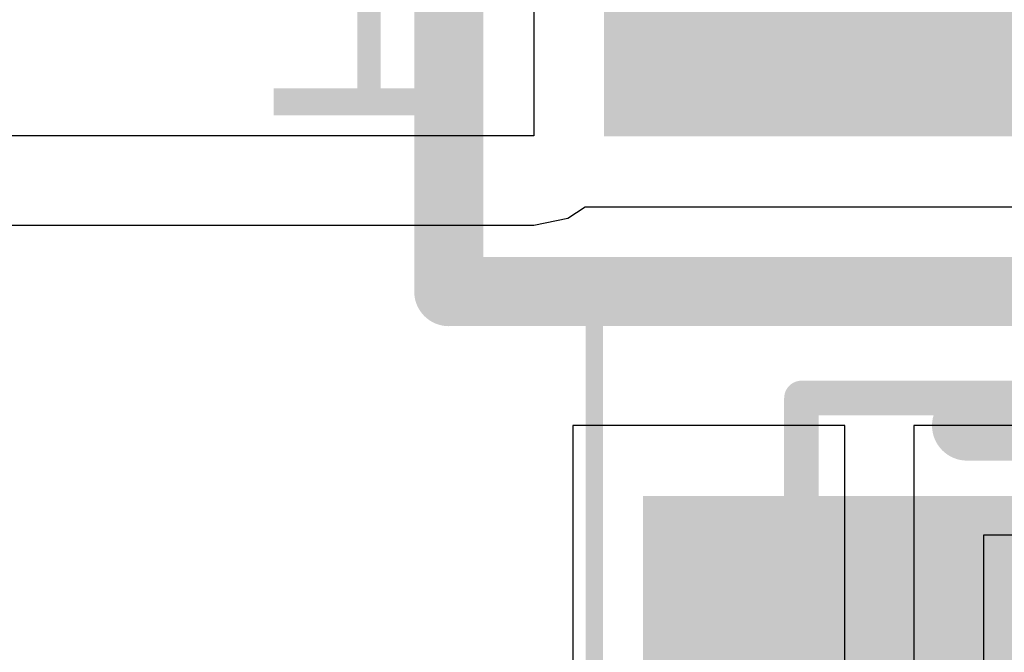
# Model space of a CAD drawing. Header units: inches. Extents: x -6 to 11.2, y -2.2 to 8.3.
# Tile 91 of 256: x 1.7699 to 1.8822, y 1.4785 to 1.5506. Entities that reach past the tile are written whole.
import ezdxf

# ---------------------------------------------------------------- set-up
doc = ezdxf.new("R2010")
doc.units = ezdxf.units.IN
doc.header["$MEASUREMENT"] = 0
for name, color, linetype in [('Board Layer Stack Bottom Overlay', 54, 'Continuous'), ('Board Layer Stack Bottom Solder', 6, 'Continuous'), ('Bottom Assembly', 56, 'Continuous'), ('Bottom Comp Body -Top13)-Comp Body -Bot14)', 56, 'Continuous'), ('Bottom Courtyard -Top15)-Courtyard -Bot16)', 56, 'Continuous'), ('Bottom Paste', 16, 'Continuous'), ('Layer 1- Top', 1, 'Continuous'), ('Layer 8- Bottom', 5, 'Continuous')]:
    doc.layers.add(name, color=color, linetype=linetype)
doc.styles.add('Arial', font='txt', dxfattribs={"height": 0.2})

# ---------------------------------------------------------------- blocks, each defined once
blk = doc.blocks.new('FP_FBMH3225_IPC_A_B_96')
at = {"layer": 'Board Layer Stack Bottom Solder'}
blk.add_hatch(color=6, dxfattribs=at).paths.add_polyline_path([(-0.0926, 0.05914), (-0.02357, 0.05914), (-0.02357, -0.05914), (-0.0926, -0.05914)])
at = {"layer": 'Bottom Paste'}
blk.add_hatch(color=16, dxfattribs=at).paths.add_polyline_path([(-0.09063, 0.05717), (-0.02554, 0.05717), (-0.02554, -0.05717), (-0.09063, -0.05717)])
at = {"layer": 'Layer 8- Bottom'}
blk.add_hatch(color=7, dxfattribs=at).paths.add_polyline_path([(-0.09063, 0.05717), (-0.02554, 0.05717), (-0.02554, -0.05717), (-0.09063, -0.05717)])
at = {"layer": 'Bottom Assembly'}
for points in [[(-0.11032, -0.07685, 0.00787, 0.00787, 0), (-0.11032, 0.07685, 0.00787, 0.00787, 0)], [(-0.11032, -0.07685, 0.00787, 0.00787, 0), (0.11032, -0.07685, 0.00787, 0.00787, 0)]]:
    blk.add_lwpolyline(points, format="xyseb", dxfattribs=at)
blk.add_lwpolyline([(-0.11229, -0.07685, 0.00394, 0.00394, 1), (-0.10835, -0.07685, 0.00394, 0.00394, 1)], format="xyseb", close=True, dxfattribs=at)
blk.add_lwpolyline([(-0.11229, -0.07685, 0.00394, 0.00394, 1), (-0.10835, -0.07685, 0.00394, 0.00394, 1)], format="xyseb", close=True, dxfattribs=at)
at = {"layer": 'Bottom Comp Body -Top13)-Comp Body -Bot14)'}
for points in [[(-0.06299, -0.04921, 0.00787, 0.00787, 0), (-0.06299, 0.04921, 0.00787, 0.00787, 0)], [(-0.06299, -0.04921, 0.00787, 0.00787, 0), (0.06299, -0.04921, 0.00787, 0.00787, 0)]]:
    blk.add_lwpolyline(points, format="xyseb", dxfattribs=at)
blk.add_lwpolyline([(-0.06496, -0.04921, 0.00394, 0.00394, 1), (-0.06102, -0.04921, 0.00394, 0.00394, 1)], format="xyseb", close=True, dxfattribs=at)
blk.add_lwpolyline([(-0.06496, -0.04921, 0.00394, 0.00394, 1), (-0.06102, -0.04921, 0.00394, 0.00394, 1)], format="xyseb", close=True, dxfattribs=at)
at = {"layer": 'Bottom Courtyard -Top15)-Courtyard -Bot16)'}
for points in [[(-0.11032, -0.07685, 0.00787, 0.00787, 0), (-0.11032, 0.07685, 0.00787, 0.00787, 0)], [(-0.11032, -0.07685, 0.00787, 0.00787, 0), (0.11032, -0.07685, 0.00787, 0.00787, 0)]]:
    blk.add_lwpolyline(points, format="xyseb", dxfattribs=at)
blk.add_lwpolyline([(-0.11229, -0.07685, 0.00394, 0.00394, 1), (-0.10835, -0.07685, 0.00394, 0.00394, 1)], format="xyseb", close=True, dxfattribs=at)
blk.add_lwpolyline([(-0.11229, -0.07685, 0.00394, 0.00394, 1), (-0.10835, -0.07685, 0.00394, 0.00394, 1)], format="xyseb", close=True, dxfattribs=at)
blk = doc.blocks.new('L15006_M_____B_145')
at = {"layer": 'Board Layer Stack Bottom Solder'}
blk.add_hatch(color=6, dxfattribs=at).paths.add_polyline_path([(-0.08697, -0.04197), (-0.08697, 0.04197), (-0.03303, 0.04197), (-0.03303, -0.04197)])
at = {"layer": 'Bottom Paste'}
blk.add_hatch(color=16, dxfattribs=at).paths.add_polyline_path([(-0.085, -0.04), (-0.085, 0.04), (-0.035, 0.04), (-0.035, -0.04)])
at = {"layer": 'Layer 8- Bottom'}
blk.add_hatch(color=7, dxfattribs=at).paths.add_polyline_path([(-0.085, -0.04), (-0.085, 0.04), (-0.035, 0.04), (-0.035, -0.04)])
at = {"layer": 'Board Layer Stack Bottom Overlay'}
blk.add_lwpolyline([(-0.05, 0.05, 0.008, 0.008, 0), (0.05, 0.05, 0.008, 0.008, 0)], format="xyseb", dxfattribs=at)
blk.add_lwpolyline([(-0.052, 0.05, 0.004, 0.004, 1), (-0.048, 0.05, 0.004, 0.004, 1)], format="xyseb", close=True, dxfattribs=at)
at = {"layer": 'Bottom Comp Body -Top13)-Comp Body -Bot14)'}
for points in [[(-0.0689, -0.05315, 0.00394, 0.00394, 0), (-0.0689, 0.05315, 0.00394, 0.00394, 0)], [(-0.0689, 0.05315, 0.00394, 0.00394, 0), (0.0689, 0.05315, 0.00394, 0.00394, 0)]]:
    blk.add_lwpolyline(points, format="xyseb", dxfattribs=at)
blk.add_lwpolyline([(-0.06988, 0.05315, 0.00197, 0.00197, 1), (-0.06791, 0.05315, 0.00197, 0.00197, 1)], format="xyseb", close=True, dxfattribs=at)
blk.add_lwpolyline([(-0.06988, 0.05315, 0.00197, 0.00197, 1), (-0.06791, 0.05315, 0.00197, 0.00197, 1)], format="xyseb", close=True, dxfattribs=at)
at = {"layer": 'Bottom Courtyard -Top15)-Courtyard -Bot16)'}
for points in [[(-0.09252, -0.06299, 0.00197, 0.00197, 0), (-0.09252, 0.06299, 0.00197, 0.00197, 0)], [(-0.09252, 0.06299, 0.00197, 0.00197, 0), (0.09252, 0.06299, 0.00197, 0.00197, 0)]]:
    blk.add_lwpolyline(points, format="xyseb", dxfattribs=at)
blk.add_lwpolyline([(-0.09301, 0.06299, 0.000984, 0.000984, 1), (-0.09203, 0.06299, 0.000984, 0.000984, 1)], format="xyseb", close=True, dxfattribs=at)
blk.add_lwpolyline([(-0.09301, 0.06299, 0.000984, 0.000984, 1), (-0.09203, 0.06299, 0.000984, 0.000984, 1)], format="xyseb", close=True, dxfattribs=at)

msp = doc.modelspace()

# ---------------------------------------------------------------- linework, layer by layer
at = {"layer": 'Layer 1- Top'}
for p, q in [((1.89453, 1.49181), (1.87981, 1.49181)), ((1.87981, 1.49181), (1.87981, 1.43664))]:
    msp.add_line(p, q, dxfattribs=at)
at = {"layer": 'Layer 8- Bottom'}
for p, q in [((1.8285, 1.59252), (1.8285, 1.5374)), ((1.8285, 1.5374), (1.72655, 1.5374)), ((1.8324, 1.52798), (1.83436, 1.52929)), ((1.83436, 1.52929), (1.8917, 1.52929)), ((1.8285, 1.52721), (1.8324, 1.52798)), ((1.72655, 1.52721), (1.8285, 1.52721)), ((1.86402, 1.50433), (1.83295, 1.50433)), ((1.83295, 1.50433), (1.83295, 1.45827)), ((1.86402, 1.45827), (1.86402, 1.50433)), ((1.8929, 1.50433), (1.87189, 1.50433)), ((1.87189, 1.50433), (1.87189, 1.45827))]:
    msp.add_line(p, q, dxfattribs=at)

# ---------------------------------------------------------------- block references
for name, p in [('FP_FBMH3225_IPC_A_B_96', (1.92913, 1.59646)), ('L15006_M_____B_145', (1.92795, 1.45433))]:
    msp.add_blockref(name, p)

# ---------------------------------------------------------------- texts
at = {"layer": 'Board Layer Stack Bottom Overlay', "style": 'Arial', "text_generation_flag": 2}
msp.add_text('FB300', height=0.023622, rotation=270, dxfattribs=at).set_placement((1.79882, 1.53703))

doc.saveas('drawing.dxf')
